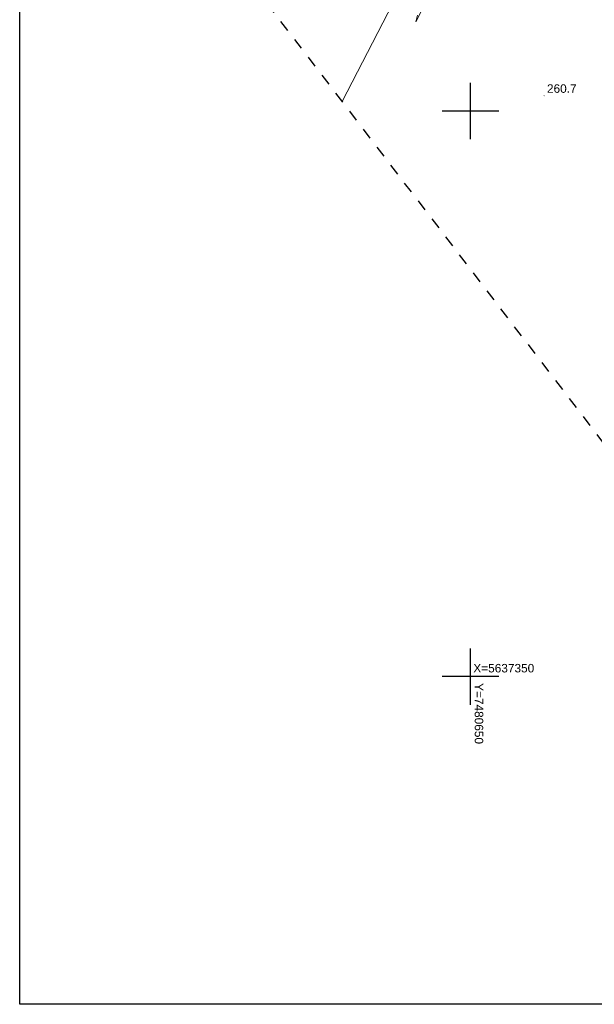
# Model space of a CAD drawing. Header units: metres. Extents: x 7480610 to 7484249, y 5635545 to 5637635.
# Tile 1 of 53: x 7480610 to 7480661, y 5637321 to 5637408. Entities that reach past the tile are written whole.
import ezdxf
from ezdxf.enums import TextEntityAlignment as Align

# ---------------------------------------------------------------- set-up
doc = ezdxf.new("R2010")
doc.units = ezdxf.units.M
doc.header["$MEASUREMENT"] = 0
doc.linetypes.add('x-ref - mapa - Cedzyna_Horn$0$1 1', pattern=[2, 1, -1])
doc.linetypes.add('x-ref - mapa - Cedzyna_Horn$0$2 1', pattern=[3, 2, -1])
for name, color, linetype in [('_x-ref_mapa', 7, 'Continuous'), ('x-ref - mapa - Cedzyna_Horn$0$_zakres mdcp', 1, 'Continuous'), ('x-ref - mapa - Cedzyna_Horn$0$PARSI', 8, 'Continuous'), ('x-ref - mapa - Cedzyna_Horn$0$Wymiarowanie', 8, 'Continuous')]:
    doc.layers.add(name, color=color, linetype=linetype)
for name, color, linetype, lineweight in [('x-ref - mapa - Cedzyna_Horn$0$EGDE', 92, 'Continuous', 20), ('x-ref - mapa - Cedzyna_Horn$0$OTR', 8, 'Continuous', 20), ('x-ref - mapa - Cedzyna_Horn$0$OTRN', 8, 'Continuous', 20), ('x-ref - mapa - Cedzyna_Horn$0$OTRN_O', 8, 'Continuous', 18)]:
    doc.layers.add(name, color=color, linetype=linetype, lineweight=lineweight)
doc.styles.add('x-ref - mapa - Cedzyna_Horn$0$BDOT', font='arial.ttf', dxfattribs={"width": 0.9})
doc.styles.add('x-ref - mapa - Cedzyna_Horn$0$MZSK', font='arial.ttf', dxfattribs={"width": 0.9, "height": 0.75})

# ---------------------------------------------------------------- blocks, each defined once
blk = doc.blocks.new('x-ref - mapa - Cedzyna_Horn$0$OTRN')
at = {"layer": 'x-ref - mapa - Cedzyna_Horn$0$OTRN', "color": 0, "const_width": 0.09}
blk.add_lwpolyline([(-0.04, 0, 1), (0.04, 0, 1)], format="xyb", close=True, dxfattribs=at)
at = {"layer": 'x-ref - mapa - Cedzyna_Horn$0$OTRN_O', "color": 0, "style": 'x-ref - mapa - Cedzyna_Horn$0$BDOT'}
blk.add_attdef('RZEDNA', (0.51, 0.52), '', height=1.5, dxfattribs=at)
blk = doc.blocks.new('x-ref - mapa - Cedzyna_Horn$0$mzsk')
at = {"layer": 'x-ref - mapa - Cedzyna_Horn$0$PARSI', "color": 0}
for p, q in [((0, -5), (0, 5)), ((5, 0), (-5, 0))]:
    blk.add_line(p, q, dxfattribs=at)
blk = doc.blocks.new('x-ref - mapa - Cedzyna_Horn')
for p, q in [((7480610.106, 5637321.037), (7480610.106, 5637625.495)), ((7480758.606, 5637321.037), (7480610.106, 5637321.037))]:
    blk.add_line(p, q)
at = {"layer": 'x-ref - mapa - Cedzyna_Horn$0$_zakres mdcp', "linetype": 'x-ref - mapa - Cedzyna_Horn$0$1 1', "lineweight": 30, "flags": 128}
blk.add_lwpolyline([(7480723.487, 5637359.355), (7480693.18, 5637329.673), (7480615.074, 5637431.616), (7480684.184, 5637564.013), (7480745.167, 5637545.717), (7480730.714, 5637421.475)], close=True, dxfattribs=at)
at = {"layer": 'x-ref - mapa - Cedzyna_Horn$0$EGDE', "lineweight": 18}
for points in [[(7480638.651, 5637400.843), (7480648.529, 5637419.974)], [(7480648.529, 5637419.974), (7480638.651, 5637400.843)]]:
    blk.add_lwpolyline(points, dxfattribs=at)
at = {"layer": 'x-ref - mapa - Cedzyna_Horn$0$OTR', "linetype": 'x-ref - mapa - Cedzyna_Horn$0$2 1', "lineweight": 18}
blk.add_lwpolyline([(7480648.464, 5637420.056), (7480645.158, 5637407.893), (7480650.28, 5637417.784)], dxfattribs=at)
at = {"layer": 'x-ref - mapa - Cedzyna_Horn$0$OTRN', "xscale": 0.5, "yscale": 0.5, "zscale": 0.5}
blk.add_blockref('x-ref - mapa - Cedzyna_Horn$0$OTRN', (7480656.51, 5637401.35, 260.72), dxfattribs=at).add_auto_attribs({'RZEDNA': '260.7'})
at = {"layer": 'x-ref - mapa - Cedzyna_Horn$0$PARSI', "xscale": 0.5, "yscale": 0.5, "zscale": 0.5}
for p in [(7480650, 5637400), (7480650, 5637350)]:
    blk.add_blockref('x-ref - mapa - Cedzyna_Horn$0$mzsk', p, dxfattribs=at)
at = {"layer": 'x-ref - mapa - Cedzyna_Horn$0$Wymiarowanie', "style": 'x-ref - mapa - Cedzyna_Horn$0$MZSK'}
blk.add_text('X=5637350', height=0.75, dxfattribs=at).set_placement((7480650.25, 5637350.15), align=Align.BOTTOM_LEFT)
blk.add_text('Y=7480650', height=0.75, rotation=-90, dxfattribs=at).set_placement((7480651.125, 5637344.043), align=Align.TOP_RIGHT)

msp = doc.modelspace()

# ---------------------------------------------------------------- block references
at = {"layer": '_x-ref_mapa', "lineweight": 70}
msp.add_blockref('x-ref - mapa - Cedzyna_Horn', (0, 0), dxfattribs=at)

doc.saveas('drawing.dxf')
